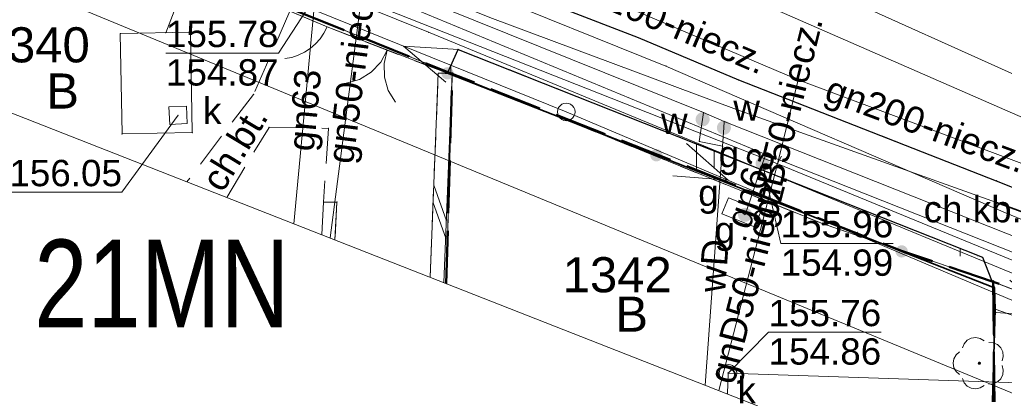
# Model space of a CAD drawing. Header units: metres. Extents: x 6492566 to 6492823, y 5613584 to 5613735.
# Tile 16 of 32: x 6492753 to 6492781, y 5613601 to 5613612. Entities that reach past the tile are written whole.
import ezdxf
from ezdxf.enums import TextEntityAlignment as Align

# ---------------------------------------------------------------- set-up
doc = ezdxf.new("R2010")
doc.units = ezdxf.units.M
for name, pattern in [('L_0_06', [2, 1.5, -0.5]), ('L_2_17', [0]), ('PRZER1-1', [2, 1, -1]), ('PRZER2-1', [3, 2, -1]), ('PRZER3-1', [4, 3, -1])]:
    doc.linetypes.add(name, pattern=pattern)
doc.layers.get('0').update_dxf_attribs({"linetype": 'CONTINUOUS', "lineweight": 18, "true_color": 0x000000})
for name, color, linetype, lineweight in [('GEPPGD', 7, 'CONTINUOUS', 18), ('GESDZI', 7, 'CONTINUOUS', 18), ('GESDZI_O', 7, 'CONTINUOUS', 18), ('GOSRBG', 7, 'CONTINUOUS', 18), ('GSLKBR', 7, 'CONTINUOUS', 18), ('GSLKFU', 7, 'CONTINUOUS', 18), ('GSLKOG', 7, 'CONTINUOUS', 35), ('GSLKRW', 7, 'CONTINUOUS', 25), ('GSPPRB', 7, 'CONTINUOUS', 18), ('GSSDSO', 7, 'CONTINUOUS', 18), ('GSSKOA', 7, 'PRZER3-1', 18), ('GSSKOD', 7, 'PRZER2-1', 18), ('GSSKOD_O', 7, 'PRZER2-1', 18), ('GSSUTR', 7, 'PRZER2-1', 18), ('GULLOB', 7, 'CONTINUOUS', 35), ('GUPISN', 7, 'PRZER1-1', 18), ('GUPIWZ', 7, 'CONTINUOUS', 18), ('GUPIWZ_O', 7, 'CONTINUOUS', 18), ('GUPPRZ', 7, 'CONTINUOUS', 18), ('GUPPRZ_O', 7, 'CONTINUOUS', 18), ('GUPZCP', 7, 'CONTINUOUS', 18), ('GUSIKP', 7, 'CONTINUOUS', 18)]:
    doc.layers.add(name, color=color, linetype=linetype, lineweight=lineweight)
for name, color, linetype, lineweight, true_color in [('GESUZY', 7, 'PRZER1-1', 18, 0x008000), ('GESUZY_O', 7, 'PRZER1-1', 18, 0x008000), ('GSPRDL', 7, 'CONTINUOUS', 18, 0x008000), ('GULEPR', 1, 'CONTINUOUS', 18, 0xff0000), ('GULGPR', 7, 'CONTINUOUS', 18, 0xbfbf00), ('GULGPR_O', 7, 'CONTINUOUS', 18, 0xbfbf00), ('GULKPR', 7, 'CONTINUOUS', 18, 0x803300), ('GULWPR', 5, 'CONTINUOUS', 18, 0x0000ff), ('GULWPR_O', 5, 'CONTINUOUS', 18, 0x0000ff), ('GUPGSG', 7, 'CONTINUOUS', 18, 0xbfbf00), ('GUPGSG_O', 7, 'CONTINUOUS', 18, 0xbfbf00), ('GUPGZA', 7, 'CONTINUOUS', 18, 0xbfbf00), ('GUPGZA_O', 7, 'CONTINUOUS', 18, 0xbfbf00), ('GUPKSD', 7, 'CONTINUOUS', 18, 0x803300), ('GUPKSD_O', 7, 'CONTINUOUS', 18, 0x803300), ('GUPWZA', 5, 'CONTINUOUS', 18, 0x0000ff), ('GUPWZA_O', 5, 'CONTINUOUS', 18, 0x0000ff), ('mpzp_linia_zabudowy_nieprzekraczalna', 7, 'L_2_17', 18, 0xd2691e), ('mpzp_linie_rozgraniczajace', 7, 'L_0_06', 50, 0xd2691e)]:
    doc.layers.add(name, color=color, linetype=linetype, lineweight=lineweight, true_color=true_color)
doc.styles.add('Arial', font='Arial.ttf')
doc.styles.add('GEO-INFO', font='Arial')
doc.linetypes.add('L_2_17_SHX', pattern='A,0,-0.25,[5,mdcp Biasa 06 III 2025.shx,S=0.05,R=0,X=0,Y=0],-0.5,[6,mdcp Biasa 06 III 2025.shx,S=0.05,R=0,X=0,Y=0],-0.5,[7,mdcp Biasa 06 III 2025.shx,S=0.05,R=0,X=0,Y=0],-0.5,[8,mdcp Biasa 06 III 2025.shx,S=0.05,R=0,X=0,Y=0],-0.5,-0.5,-0.5,-0.5,-0.5,-0.25', length=4.5)

# ---------------------------------------------------------------- blocks, each defined once
blk = doc.blocks.new('SPDLP')
blk.add_hatch(color=0).paths.add_polyline_path([(0, -0.09), (0.027812, -0.085595), (0.052901, -0.072812), (0.072812, -0.052901), (0.085595, -0.027812), (0.09, 0), (0.085595, 0.027812), (0.072812, 0.052901), (0.052901, 0.072812), (0.027812, 0.085595), (0, 0.09), (-0.027812, 0.085595), (-0.052901, 0.072812), (-0.072812, 0.052901), (-0.085595, 0.027812), (-0.09, 0), (-0.085595, -0.027812), (-0.072812, -0.052901), (-0.052901, -0.072812), (-0.027812, -0.085595)])
at = {"color": 0}
for points in [[(-0.648554, 1.126667), (-0.481106, 1.325358), (-0.255912, 1.454989), (0, 1.5), (0.255912, 1.454989), (0.481106, 1.325358), (0.648554, 1.126667)], [(-1.271938, -0.268652), (-1.40916, -0.048001), (-1.462858, 0.20623), (-1.426585, 0.463525), (-1.304695, 0.693003), (-1.11182, 0.867117), (-0.871109, 0.964971)], [(0.871109, 0.964971), (1.11182, 0.867117), (1.304695, 0.693003), (1.426585, 0.463525), (1.462858, 0.20623), (1.40916, -0.048001), (1.271938, -0.268652)], [(-0.137547, -1.292703), (-0.389802, -1.355024), (-0.648184, -1.327532), (-0.881678, -1.213525), (-1.062258, -1.026689), (-1.168249, -0.78945), (-1.186929, -0.530282)], [(1.186929, -0.530282), (1.168249, -0.78945), (1.062258, -1.026689), (0.881678, -1.213525), (0.648184, -1.327532), (0.389802, -1.355024), (0.137547, -1.292703)]]:
    blk.add_lwpolyline(points, dxfattribs=at)
blk = doc.blocks.new('KOLO')
blk.add_hatch(color=0).paths.add_polyline_path([(-0.5, 0), (-0.482963, -0.12941), (-0.433013, -0.25), (-0.353553, -0.353553), (-0.25, -0.433013), (-0.12941, -0.482963), (0, -0.5), (0.12941, -0.482963), (0.25, -0.433013), (0.353553, -0.353553), (0.433013, -0.25), (0.482963, -0.12941), (0.5, 0), (0.482963, 0.12941), (0.433013, 0.25), (0.353553, 0.353553), (0.25, 0.433013), (0.12941, 0.482963), (0, 0.5), (-0.12941, 0.482963), (-0.25, 0.433013), (-0.353553, 0.353553), (-0.433013, 0.25), (-0.482963, 0.12941)])
blk = doc.blocks.new('KWADRAT_NIEPRZEZR')
at = {"color": 0}
blk.add_lwpolyline([(-0.5, -0.5), (0.5, -0.5), (0.5, 0.5), (-0.5, 0.5)], close=True, dxfattribs=at)
blk = doc.blocks.new('OKRAG_PELNY')
at = {"color": 0}
blk.add_lwpolyline([(0, 0.5), (0.12941, 0.482963), (0.25, 0.433013), (0.353553, 0.353553), (0.433013, 0.25), (0.482963, 0.12941), (0.5, 0), (0.482963, -0.12941), (0.433013, -0.25), (0.353553, -0.353553), (0.25, -0.433013), (0.12941, -0.482963), (0, -0.5), (-0.12941, -0.482963), (-0.25, -0.433013), (-0.353553, -0.353553), (-0.433013, -0.25), (-0.482963, -0.12941), (-0.5, 0), (-0.482963, 0.12941), (-0.433013, 0.25), (-0.353553, 0.353553), (-0.25, 0.433013), (-0.12941, 0.482963)], close=True, dxfattribs=at)
blk = doc.blocks.new('ODTN_2')
at = {"color": 0}
for points in [[(-1.5, -0.5), (0.5, 0.5)], [(-0.5, -0.5), (1.5, 0.5)]]:
    blk.add_lwpolyline(points, dxfattribs=at)
blk = doc.blocks.new('PION_C')
at = {"color": 0}
blk.add_lwpolyline([(0, 0.5), (0, -0.5)], dxfattribs=at)
blk = doc.blocks.new('POINT')
at = {"color": 0}
blk.add_point((0, 0), dxfattribs=at)
blk = doc.blocks.new('SLBRA')
at = {"color": 0}
for points in [[(1.732051, 1), (1.414214, 0.585786), (1, 0.267949), (0.517638, 0.068148), (0, 0)], [(0, 0), (0.517638, -0.068148), (1, -0.267949), (1.414214, -0.585786), (1.732051, -1)]]:
    blk.add_lwpolyline(points, dxfattribs=at)
blk = doc.blocks.new('KTOK04')
at = {"color": 0}
blk.add_lwpolyline([(0, 0), (-0.01711, -0.261052), (-0.068148, -0.517638), (-0.152241, -0.765367), (-0.267949, -1), (-0.413293, -1.217523), (-0.585786, -1.414214), (-0.782477, -1.586707), (-1, -1.732051)], dxfattribs=at)
blk = doc.blocks.new('SUEP1')
at = {"color": 0}
blk.add_lwpolyline([(-1.5, -1), (1.5, 0), (-1.5, 1)], dxfattribs=at)
blk = doc.blocks.new('SZAFA1')
at = {"color": 0}
blk.add_lwpolyline([(-1, -0.5), (-1, 0.5), (1, 0.5), (1, -0.5)], close=True, dxfattribs=at)
blk = doc.blocks.new('EPPGN')
blk.add_hatch(color=0).paths.add_polyline_path([(0, -0.09), (0.027812, -0.085595), (0.052901, -0.072812), (0.072812, -0.052901), (0.085595, -0.027812), (0.09, 0), (0.085595, 0.027812), (0.072812, 0.052901), (0.052901, 0.072812), (0.027812, 0.085595), (0, 0.09), (-0.027812, 0.085595), (-0.052901, 0.072812), (-0.072812, 0.052901), (-0.085595, 0.027812), (-0.09, 0), (-0.085595, -0.027812), (-0.072812, -0.052901), (-0.052901, -0.072812), (-0.027812, -0.085595)])

msp = doc.modelspace()

# ---------------------------------------------------------------- hatches: boundary and pattern name
at = {"layer": 'GSSUTR', "linetype": 'Continuous', "lineweight": 18}
h = msp.add_hatch(dxfattribs=at)
h.set_pattern_fill('PTTU04', scale=0.5, style=0)
h.set_pattern_definition([(90, (6490000, 5610000), (-2.5, 2.5), [0.75, -4.25]), (90, (6490000.5, 5610000), (-2.5, 2.5), [0.75, -4.25])])
h.paths.add_polyline_path([(6492780.64, 5613604.97), (6492765.71, 5613610.89), (6492765.41, 5613610.21), (6492780.98, 5613604.1)], flags=0)

# ---------------------------------------------------------------- linework, layer by layer
at = {"layer": 'GESDZI', "color": 7, "linetype": 'Continuous', "lineweight": 18, "elevation": 10.22}
for points in [[(6492817.395, 5613588.384), (6492808.785, 5613592.168), (6492808.786, 5613592.768), (6492805.441, 5613594.169), (6492785.252, 5613602.616), (6492780.941, 5613604.274), (6492776.103, 5613605.919), (6492765.546, 5613610.193), (6492750.941, 5613616.108), (6492734.316, 5613622.599), (6492717.505, 5613629.843), (6492705.319, 5613635.902), (6492694.68, 5613641.356), (6492681.198, 5613647.4), (6492678.56, 5613648.628), (6492678.176, 5613648.975), (6492673.667, 5613651.256), (6492663.793, 5613655.484), (6492656.338, 5613658.589), (6492653.083, 5613659.987), (6492652.445, 5613660.206)], [(6492750.941, 5613616.108), (6492765.546, 5613610.193), (6492765.372, 5613604.223)], [(6492765.372, 5613604.223), (6492765.546, 5613610.193)], [(6492765.546, 5613610.193), (6492776.103, 5613605.919), (6492780.941, 5613604.274), (6492781.001, 5613598.083)], [(6492781.001, 5613598.083), (6492780.941, 5613604.274)], [(6492780.941, 5613604.274), (6492785.252, 5613602.616), (6492785.258, 5613596.411)]]:
    msp.add_lwpolyline(points, dxfattribs=at)
at = {"layer": 'GESUZY', "color": 96, "linetype": 'PRZER1-1', "lineweight": 18, "ltscale": 0.5, "true_color": 0x008000, "elevation": 10.08}
for points in [[(6492817.395, 5613588.384), (6492808.785, 5613592.168), (6492808.786, 5613592.768), (6492805.441, 5613594.169), (6492785.252, 5613602.616), (6492780.941, 5613604.274), (6492776.103, 5613605.919), (6492765.546, 5613610.193), (6492750.941, 5613616.108), (6492741.98, 5613619.61), (6492734.316, 5613622.599), (6492717.505, 5613629.843), (6492705.319, 5613635.902), (6492694.68, 5613641.356), (6492681.198, 5613647.4), (6492678.56, 5613648.628), (6492678.176, 5613648.975), (6492673.667, 5613651.256), (6492663.793, 5613655.484), (6492656.338, 5613658.589), (6492653.083, 5613659.987), (6492652.445, 5613660.206)], [(6492750.941, 5613616.108), (6492765.546, 5613610.193), (6492765.372, 5613604.223)], [(6492765.372, 5613604.223), (6492765.546, 5613610.193)], [(6492765.546, 5613610.193), (6492776.103, 5613605.919), (6492780.941, 5613604.274), (6492781.001, 5613598.083)], [(6492781.001, 5613598.083), (6492780.941, 5613604.274), (6492785.252, 5613602.616), (6492785.258, 5613596.411)]]:
    msp.add_lwpolyline(points, dxfattribs=at)
at = {"layer": 'GOSRBG', "color": 7, "linetype": 'Continuous', "lineweight": 18, "elevation": 10.04}
msp.add_lwpolyline([(6492817.555, 5613644.538), (6492815.362, 5613734.12), (6492701.054, 5613732.094), (6492651.49, 5613730.982), (6492652.622, 5613647.128), (6492704.994, 5613627.943), (6492817.382, 5613583.79)], close=True, dxfattribs=at)
at = {"layer": 'GSLKBR', "color": 7, "linetype": 'Continuous', "lineweight": 18, "elevation": 10.18}
for points in [[(6492761.98, 5613611.53), (6492765.41, 5613610.21)], [(6492781, 5613603.49), (6492782.05, 5613603.12), (6492785.27, 5613601.78)]]:
    msp.add_lwpolyline(points, dxfattribs=at)
at = {"layer": 'GSLKFU', "color": 7, "linetype": 'Continuous', "lineweight": 18, "elevation": 10.18}
msp.add_lwpolyline([(6492760.92, 5613611.98), (6492761.98, 5613611.53)], dxfattribs=at)
at = {"layer": 'GSLKOG', "color": 7, "linetype": 'Continuous', "lineweight": 35, "elevation": 10.18}
msp.add_lwpolyline([(6492765.41, 5613610.21), (6492780.98, 5613604.1), (6492781, 5613603.49), (6492780.912, 5613600.552)], dxfattribs=at)
at = {"layer": 'GSLKRW', "color": 7, "linetype": 'Continuous', "lineweight": 25, "elevation": 10.18}
for points in [[(6492652.399, 5613663.632), (6492660.558, 5613660.207), (6492667.862, 5613657.296), (6492684.349, 5613649.26), (6492702.281, 5613640.585), (6492734.089, 5613626.294), (6492754.548, 5613617.511), (6492770.842, 5613611.225), (6492773.69, 5613610.02)], [(6492765.41, 5613610.21), (6492765.71, 5613610.89), (6492780.64, 5613604.97), (6492780.98, 5613604.1)], [(6492773.69, 5613610.02), (6492781.03, 5613607.15), (6492800.43, 5613599.42), (6492803.58, 5613598.37), (6492805.66, 5613597.95), (6492807.98, 5613597.65), (6492810.5, 5613597.62), (6492812.91, 5613597.78), (6492816.9, 5613597.93), (6492817.422, 5613597.896)]]:
    msp.add_lwpolyline(points, dxfattribs=at)
at = {"layer": 'GSPPRB', "color": 7, "linetype": 'Continuous', "lineweight": 18}
for p in [(6492761.98, 5613611.53, 10.28), (6492756.092, 5613611.341, 10.28), (6492757.391, 5613611.365, 10.28), (6492758.09, 5613611.378, 10.28), (6492764.872, 5613611.38, 10.28), (6492770.842, 5613611.225, 10.28), (6492765.71, 5613610.89, 10.28), (6492771.626, 5613610.415, 10.28), (6492765.147, 5613610.209, 10.28), (6492765.41, 5613610.21, 10.28), (6492765.546, 5613610.193, 10.28), (6492773.69, 5613610.02, 10.28), (6492759.89, 5613609.61, 10.28), (6492773.632, 5613609.176, 10.28), (6492772.701, 5613609.089, 10.28), (6492760.33, 5613608.67, 10.28), (6492762.02, 5613608.64, 10.28), (6492773.29, 5613608.837, 10.28), (6492756.145, 5613608.483, 10.28), (6492758.143, 5613608.52, 10.28), (6492772.575, 5613608.27, 10.28), (6492773.239, 5613608.13, 10.28), (6492774.47, 5613607.9, 10.28), (6492781.03, 5613607.15, 10.28), (6492761.88, 5613606.54, 10.28), (6492762.26, 5613606.54, 10.28), (6492781.042, 5613606.534, 10.28), (6492780.64, 5613604.97, 10.28), (6492780.98, 5613604.1, 10.28), (6492781, 5613603.49, 10.28)]:
    msp.add_point(p, dxfattribs=at)
at = {"layer": 'GSSDSO', "color": 7, "linetype": 'Continuous', "lineweight": 18, "elevation": 10.18}
for points in [[(6492764.913, 5613604.403), (6492765.147, 5613610.209), (6492765.546, 5613610.193), (6492765.307, 5613604.248)], [(6492761.828, 5613605.615), (6492761.88, 5613606.54), (6492762.26, 5613606.54), (6492762.205, 5613605.467)]]:
    msp.add_lwpolyline(points, dxfattribs=at)
at = {"layer": 'GSSKOA', "color": 7, "linetype": 'PRZER3-1', "lineweight": 18, "ltscale": 0.5, "elevation": 10.18}
msp.add_lwpolyline([(6492817.422, 5613597.896), (6492816.9, 5613597.93), (6492812.91, 5613597.78), (6492810.5, 5613597.62), (6492807.98, 5613597.65), (6492805.66, 5613597.95), (6492803.58, 5613598.37), (6492800.43, 5613599.42), (6492781.03, 5613607.15), (6492773.69, 5613610.02)], dxfattribs=at)
at = {"layer": 'GSSKOD', "color": 7, "linetype": 'PRZER2-1', "lineweight": 18, "ltscale": 0.5, "elevation": 10.18}
for points in [[(6492760.92, 5613611.98), (6492759.89, 5613609.61), (6492757.994, 5613607.121)], [(6492764.913, 5613604.403), (6492765.147, 5613610.209), (6492765.41, 5613610.21), (6492761.98, 5613611.53), (6492760.92, 5613611.98)], [(6492805.61, 5613594.8), (6492796.87, 5613598.35), (6492796.33, 5613597.1), (6492795.3, 5613597.65), (6492795.79, 5613598.77), (6492785.8, 5613602.83), (6492785.27, 5613601.78), (6492782.05, 5613603.12), (6492781, 5613603.49), (6492780.98, 5613604.1), (6492780.64, 5613604.97), (6492765.71, 5613610.89)], [(6492773.69, 5613610.02), (6492781.03, 5613607.15), (6492800.43, 5613599.42), (6492803.58, 5613598.37), (6492805.66, 5613597.95)], [(6492759.124, 5613606.677), (6492760.33, 5613608.67), (6492762.02, 5613608.64), (6492761.88, 5613606.54), (6492762.26, 5613606.54), (6492762.205, 5613605.467)], [(6492781, 5613603.49), (6492780.912, 5613600.552), (6492780.866, 5613598.136)], [(6492781.995, 5613597.692), (6492782.05, 5613603.12), (6492781, 5613603.49)]]:
    msp.add_lwpolyline(points, dxfattribs=at)
at = {"layer": 'GSSUTR', "color": 7, "linetype": 'PRZER2-1', "lineweight": 18, "ltscale": 0.5, "elevation": 10.1}
msp.add_lwpolyline([(6492765.41, 5613610.21), (6492765.71, 5613610.89), (6492780.64, 5613604.97), (6492780.98, 5613604.1)], close=True, dxfattribs=at)
at = {"layer": 'GULEPR', "color": 1, "linetype": 'Continuous', "lineweight": 18, "true_color": 0xff0000, "elevation": 10.14}
for points in [[(6492671.492, 5613664.564), (6492672.079, 5613664.098), (6492679.739, 5613659.998), (6492690.387, 5613655.177), (6492697.04, 5613651.642), (6492705.213, 5613647.651), (6492714.358, 5613642.985), (6492722.731, 5613639.608), (6492733.506, 5613635.011), (6492735.628, 5613634.033), (6492745.018, 5613629.686), (6492750.541, 5613627.228), (6492761.637, 5613623.011), (6492761.456, 5613622.49), (6492758.68, 5613616.242), (6492758.463, 5613615.73, 0.330388), (6492758.86, 5613614.743), (6492760.625, 5613614.224), (6492766.613, 5613611.796), (6492773.632, 5613609.176), (6492781.042, 5613606.534), (6492785.924, 5613604.741)], [(6492817.402, 5613590.756), (6492800.48, 5613598.504), (6492790.325, 5613600.493), (6492781.696, 5613604.431), (6492764.872, 5613611.38), (6492741.166, 5613620.921), (6492739.09, 5613622.377, -0.311988), (6492737.747, 5613623, -0.717434), (6492738.57, 5613624.12, -0.11981), (6492741.247, 5613622.667, -0.752924), (6492740.147, 5613621.015), (6492737.752, 5613621.971), (6492736.299, 5613622.695)]]:
    msp.add_lwpolyline(points, format="xyb", dxfattribs=at)
for points in [[(6492817.395, 5613588.453), (6492803.12, 5613594.6), (6492768.79, 5613609.11), (6492750.74, 5613616.41), (6492735.2, 5613622.65), (6492707.44, 5613635.26), (6492675.86, 5613650.22), (6492652.454, 5613659.557)], [(6492730.892, 5613637.638), (6492735.55, 5613636.411), (6492740.17, 5613634.884), (6492745.941, 5613632.753), (6492747.447, 5613631.753), (6492751.338, 5613628.585), (6492751.658, 5613628.147), (6492751.745, 5613627.916), (6492748.532, 5613620.901), (6492748.663, 5613620.841), (6492760.224, 5613615.047), (6492766.209, 5613612.602), (6492771.626, 5613610.415), (6492781.293, 5613606.24), (6492785.189, 5613604.629)]]:
    msp.add_lwpolyline(points, dxfattribs=at)
at = {"layer": 'GULGPR', "color": 52, "linetype": 'Continuous', "lineweight": 18, "true_color": 0xbfbf00, "elevation": 10.14}
for points in [[(6492652.407, 5613662.988), (6492663.52, 5613658.4), (6492666.81, 5613657.24), (6492687.07, 5613647.43), (6492695.88, 5613643.22), (6492703.88, 5613639.24), (6492718.65, 5613632.56), (6492725.12, 5613629.54), (6492727.66, 5613628.35), (6492737.38, 5613624.27), (6492761.89, 5613613.08), (6492763.74, 5613612.35), (6492774.47, 5613607.9), (6492782.55, 5613604.7), (6492791.45, 5613601.22), (6492811.47, 5613594.32), (6492817.406, 5613592.295)], [(6492774.83, 5613607.62), (6492762.3, 5613612.58), (6492744.02, 5613620)], [(6492763.32, 5613615.16), (6492762.069, 5613605.52)], [(6492763.32, 5613615.16), (6492775.39, 5613610.02)], [(6492761.89, 5613613.08), (6492761.64, 5613612.4), (6492761.033, 5613605.927)], [(6492774.8, 5613607.63), (6492775.39, 5613610.02)], [(6492775.39, 5613610.02), (6492782.62, 5613607.32)], [(6492774.47, 5613607.9), (6492774.38, 5613607.64), (6492773.88, 5613606.18), (6492773.78, 5613606.25)], [(6492773.132, 5613601.174), (6492774.8, 5613607.63)], [(6492817.401, 5613590.44), (6492802.82, 5613596.2), (6492798.81, 5613597.85), (6492788.69, 5613601.99), (6492782.27, 5613604.56), (6492774.83, 5613607.62)]]:
    msp.add_lwpolyline(points, dxfattribs=at)
at = {"layer": 'GULKPR', "color": 36, "linetype": 'Continuous', "lineweight": 18, "true_color": 0x803300, "elevation": 10.14}
for points in [[(6492731.028, 5613630.846), (6492741.741, 5613626.243), (6492760.049, 5613618.288), (6492765.833, 5613615.673), (6492766.098, 5613615.815), (6492785.418, 5613607.352), (6492785.701, 5613607.452), (6492785.93, 5613607.129), (6492817.411, 5613593.908)], [(6492817.418, 5613596.648), (6492812.925, 5613598.297), (6492800.415, 5613603.148), (6492794.286, 5613605.09), (6492788.861, 5613606.88), (6492762.701, 5613618.659), (6492735.437, 5613629.808)], [(6492760.049, 5613618.288), (6492757.391, 5613611.365)], [(6492783.094, 5613601.345), (6492773.397, 5613601.669), (6492773.379, 5613601.077)]]:
    msp.add_lwpolyline(points, dxfattribs=at)
at = {"layer": 'GULLOB', "color": 7, "linetype": 'Continuous', "lineweight": 35, "elevation": 10.12}
msp.add_lwpolyline([(6492785.924, 5613604.741), (6492781.042, 5613606.534)], dxfattribs=at)
at = {"layer": 'GULWPR', "color": 5, "linetype": 'Continuous', "lineweight": 18, "true_color": 0x0000ff, "elevation": 10.14}
for points in [[(6492652.416, 5613662.331), (6492655.626, 5613661.024), (6492664.151, 5613657.579), (6492665.259, 5613657.069), (6492677.696, 5613650.82), (6492683.774, 5613647.768), (6492687.012, 5613646.337), (6492699.474, 5613640.52), (6492704.487, 5613637.945), (6492716.594, 5613632.347), (6492724.633, 5613628.635), (6492726.097, 5613627.833), (6492734.383, 5613624.554), (6492744.506, 5613620.441), (6492750.975, 5613617.701), (6492757.632, 5613615.094), (6492762.886, 5613613.047), (6492763.401, 5613612.839), (6492772.701, 5613609.089), (6492773.29, 5613608.837), (6492787.81, 5613603.07), (6492790.172, 5613602.009), (6492813.481, 5613592.642), (6492817.402, 5613590.953)], [(6492772.701, 5613609.089), (6492772.671, 5613608.898), (6492772.575, 5613608.27), (6492773.239, 5613608.13)], [(6492773.29, 5613608.837), (6492773.278, 5613608.66), (6492773.239, 5613608.13), (6492772.744, 5613601.327)]]:
    msp.add_lwpolyline(points, dxfattribs=at)
at = {"layer": 'GUPPRZ_O', "color": 52, "linetype": 'Continuous', "lineweight": 9, "true_color": 0xbfbf00, "elevation": 10.8, "flags": 128}
for points in [[(6492757.395, 5613610.784), (6492760.598, 5613610.784), (6492761.64, 5613612.4)], [(6492757.395, 5613610.784), (6492760.598, 5613610.784)], [(6492778.097, 5613605.365), (6492774.894, 5613605.365), (6492774.38, 5613607.64)], [(6492774.894, 5613605.365), (6492778.097, 5613605.365)]]:
    msp.add_lwpolyline(points, dxfattribs=at)
at = {"layer": 'GUPPRZ_O', "color": 36, "linetype": 'Continuous', "lineweight": 9, "true_color": 0x803300, "elevation": 10.8, "flags": 128}
for points in [[(6492752.938, 5613606.827), (6492756.141, 5613606.827), (6492757.742, 5613609.016)], [(6492777.754, 5613602.834), (6492774.551, 5613602.834), (6492773.397, 5613601.669)], [(6492774.551, 5613602.834), (6492777.754, 5613602.834)]]:
    msp.add_lwpolyline(points, dxfattribs=at)
at = {"layer": 'GUSIKP', "color": 36, "linetype": 'Continuous', "lineweight": 18, "true_color": 0x803300, "elevation": 10.14}
msp.add_lwpolyline([(6492756.092, 5613611.341), (6492758.09, 5613611.378), (6492758.143, 5613608.52), (6492756.145, 5613608.483)], close=True, dxfattribs=at)
at = {"layer": 'mpzp_linia_zabudowy_nieprzekraczalna', "linetype": 'CONTINUOUS', "lineweight": 18}
msp.add_line((6492817.389, 5613586.263), (6492750.98, 5613613.7), dxfattribs=at)
at = {"layer": 'mpzp_linia_zabudowy_nieprzekraczalna', "linetype": 'L_2_17_SHX', "lineweight": 18}
msp.add_line((6492817.389, 5613586.263), (6492750.98, 5613613.7), dxfattribs=at)
at = {"layer": 'mpzp_linie_rozgraniczajace', "lineweight": 50, "flags": 128}
for points in [[(6492652.479, 5613657.724), (6492678.176, 5613648.975), (6492678.56, 5613648.628), (6492681.198, 5613647.4), (6492694.68, 5613641.356), (6492705.319, 5613635.902), (6492712.448, 5613632.372), (6492717.505, 5613629.843), (6492734.316, 5613622.599), (6492750.941, 5613616.108), (6492765.546, 5613610.193), (6492778.332, 5613605.157), (6492780.941, 5613604.274), (6492785.252, 5613602.616), (6492805.441, 5613594.169), (6492808.786, 5613592.768), (6492817.1, 5613588.63), (6492817.395, 5613588.508)], [(6492765.372, 5613604.223), (6492765.546, 5613610.193)], [(6492780.941, 5613604.274), (6492781.017, 5613598.04), (6492781.017, 5613598.003)]]:
    msp.add_lwpolyline(points, dxfattribs=at)

# ---------------------------------------------------------------- block references
at = {"layer": 'GEPPGD', "color": 7, "lineweight": 18, "xscale": 0.5, "yscale": 0.5}
for p in [(6492765.546, 5613610.193, 10.24), (6492776.103, 5613605.919, 10.24), (6492780.941, 5613604.274, 10.24)]:
    msp.add_blockref('EPPGN', p, dxfattribs=at)
at = {"layer": 'GSLKBR', "color": 7, "lineweight": 18, "xscale": 0.7500000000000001, "yscale": 0.75, "rotation": 248.9512962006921}
msp.add_blockref('SLBRA', (6492763.695, 5613610.87, 10.18), dxfattribs=at)
at = {"layer": 'GSLKFU', "color": 7, "lineweight": 18, "xscale": 0.75, "yscale": 0.75, "rotation": 336.9974034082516}
msp.add_blockref('KTOK04', (6492761.98, 5613611.53, 10.18), dxfattribs=at)
at = {"layer": 'GSLKOG', "color": 7, "lineweight": 35, "xscale": 0.35, "yscale": 0.35}
for p in [(6492765.41, 5613610.21, 10.18), (6492771.357, 5613607.876, 10.18), (6492778.338, 5613605.137, 10.18)]:
    msp.add_blockref('KOLO', p, dxfattribs=at)
at = {"layer": 'GSPRDL', "color": 96, "lineweight": 18, "true_color": 0x008000, "xscale": 0.4999999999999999, "yscale": 0.5, "rotation": 89.99999931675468}
msp.add_blockref('SPDLP', (6492780.55, 5613601.953, 10.12), dxfattribs=at)
at = {"layer": 'GSSDSO', "color": 7, "lineweight": 18, "xscale": 0.5, "yscale": 0.4000003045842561, "rotation": 87.6926067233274}
msp.add_blockref('ODTN_2', (6492765.188, 5613606.267, 10.18), dxfattribs=at)
at = {"layer": 'GULEPR', "color": 1, "lineweight": 18, "true_color": 0xff0000, "yscale": 0.5}
for p, xscale, rotation in [((6492764.85, 5613610.703, 10.15), 0.4999999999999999, 157.9800096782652), ((6492772.705, 5613607.455, 10.15), 0.5, 337.0880474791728), ((6492781.916, 5613603.562, 10.15), 0.5, 337.0880474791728)]:
    msp.add_blockref('SUEP1', p, dxfattribs=dict(at, xscale=xscale, rotation=rotation))
at = {"layer": 'GUPGSG', "color": 52, "lineweight": 18, "true_color": 0xbfbf00, "xscale": 0.5, "yscale": 0.5, "rotation": 338.2791224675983}
msp.add_blockref('SZAFA1', (6492773.78, 5613606.25, 10.16), dxfattribs=at)
at = {"layer": 'GUPGZA', "color": 52, "lineweight": 18, "true_color": 0xbfbf00, "xscale": 0.4, "yscale": 0.4}
for p in [(6492774.38, 5613607.64, 10.16), (6492773.88, 5613606.18, 10.16)]:
    msp.add_blockref('KOLO', p, dxfattribs=at)
at = {"layer": 'GUPISN', "color": 7, "lineweight": 18, "xscale": 0.5, "yscale": 0.5}
msp.add_blockref('OKRAG_PELNY', (6492768.79, 5613609.11, 10.16), dxfattribs=at)
at = {"layer": 'GUPIWZ', "color": 7, "lineweight": 18, "xscale": 0.4999999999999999, "yscale": 0.5, "rotation": 182.5217008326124}
msp.add_blockref('KWADRAT_NIEPRZEZR', (6492757.742, 5613609.016, 10.18), dxfattribs=at)
at = {"layer": 'GUPKSD', "color": 36, "lineweight": 18, "true_color": 0x803300, "xscale": 0.5, "yscale": 0.5}
msp.add_blockref('OKRAG_PELNY', (6492773.397, 5613601.669, 10.16), dxfattribs=at)
at = {"layer": 'GUPPRZ', "color": 36, "lineweight": 18, "true_color": 0x803300}
for p in [(6492757.742, 5613609.016, 10.16), (6492773.397, 5613601.669, 10.16)]:
    msp.add_blockref('POINT', p, dxfattribs=at)
at = {"layer": 'GUPPRZ', "color": 52, "lineweight": 18, "true_color": 0xbfbf00}
msp.add_blockref('POINT', (6492774.38, 5613607.64, 10.16), dxfattribs=at)
at = {"layer": 'GUPWZA', "color": 5, "lineweight": 18, "true_color": 0x0000ff, "yscale": 0.4}
for p, xscale, rotation in [((6492772.671, 5613608.898, 10.16), 0.3999999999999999, 81.29492321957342), ((6492773.278, 5613608.66, 10.16), 0.4, 85.83642528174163)]:
    msp.add_blockref('KOLO', p, dxfattribs=dict(at, xscale=xscale, rotation=rotation))
at = {"layer": 'GUPZCP', "color": 7, "lineweight": 18, "xscale": 0.5, "yscale": 0.5, "rotation": 331.7939056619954}
msp.add_blockref('PION_C', (6492774.8, 5613607.63, 10.16), dxfattribs=at)

# ---------------------------------------------------------------- texts
at = {"layer": 'GESDZI_O', "color": 7, "linetype": 'Continuous', "lineweight": 0, "style": 'GEO-INFO'}
for s, p in [('1340', (6492753.674, 5613611.021, 10.8)), ('1342', (6492770.241, 5613604.472, 10.8))]:
    msp.add_text(s, height=1, dxfattribs=at).set_placement(p, align=Align.MIDDLE_CENTER)
at = {"layer": 'GESUZY_O', "color": 96, "linetype": 'Continuous', "lineweight": 0, "true_color": 0x008000, "style": 'GEO-INFO'}
for p in [(6492754.454, 5613609.705, 10.8), (6492770.653, 5613603.35, 10.8)]:
    msp.add_text('B', height=1, dxfattribs=at).set_placement(p, align=Align.MIDDLE_CENTER)
at = {"layer": 'GSSKOD_O', "color": 7, "linetype": 'Continuous', "lineweight": 0, "style": 'GEO-INFO'}
msp.add_text('ch.bt.', height=0.75, rotation=58.8134, dxfattribs=at).set_placement((6492759.336, 5613608.079, 10.8), align=Align.MIDDLE)
msp.add_text('ch.kb.', height=0.75, dxfattribs=at).set_placement((6492780.362, 5613606.355, 10.8), align=Align.MIDDLE)
at = {"layer": 'GULGPR_O', "color": 52, "linetype": 'Continuous', "lineweight": 0, "true_color": 0xbfbf00, "style": 'GEO-INFO'}
for s, rotation, p in [('gn50-niecz.', 82.6057, (6492762.695, 5613610.34, 10.8)), ('gn63', 84.6459, (6492761.337, 5613609.164, 10.8)), ('gnD50-niecz.', 75.5172, (6492773.966, 5613604.402, 10.8))]:
    msp.add_text(s, height=0.75, rotation=rotation, dxfattribs=at).set_placement(p, align=Align.MIDDLE_CENTER)
for s, rotation, p in [('gn200-niecz.', 336.9333, (6492771.652, 5613611.6, 10.8)), ('gnB50-niecz.', 76.1331, (6492775.095, 5613608.825, 10.8)), ('gn200-niecz.', 339.5222, (6492779.005, 5613608.67, 10.8)), ('gn63', 71.0954, (6492774.13, 5613606.91, 10.8))]:
    msp.add_text(s, height=0.75, rotation=rotation, dxfattribs=at).set_placement(p, align=Align.MIDDLE)
at = {"layer": 'GULWPR_O', "color": 5, "linetype": 'Continuous', "lineweight": 0, "true_color": 0x0000ff, "style": 'GEO-INFO'}
msp.add_text('wD', height=0.75, rotation=85.8365, dxfattribs=at).set_placement((6492772.991, 5613604.728, 10.8), align=Align.MIDDLE_CENTER)
at = {"layer": 'GUPGSG_O', "color": 52, "linetype": 'Continuous', "lineweight": 0, "true_color": 0xbfbf00, "style": 'GEO-INFO'}
msp.add_text('g', height=0.75, dxfattribs=at).set_placement((6492773.597, 5613605.372, 10.8), align=Align.RIGHT)
at = {"layer": 'GUPGZA_O', "color": 52, "linetype": 'Continuous', "lineweight": 0, "true_color": 0xbfbf00, "style": 'GEO-INFO'}
for p in [(6492773.71, 5613607.534, 10.8), (6492773.13, 5613606.43, 10.8)]:
    msp.add_text('g', height=0.75, dxfattribs=at).set_placement(p, align=Align.RIGHT)
at = {"layer": 'GUPIWZ_O', "color": 7, "linetype": 'Continuous', "lineweight": 0, "style": 'GEO-INFO'}
msp.add_text('k', height=0.75, dxfattribs=at).set_placement((6492758.973, 5613608.77, 10.8), align=Align.RIGHT)
at = {"layer": 'GUPKSD_O', "color": 36, "linetype": 'Continuous', "lineweight": 0, "true_color": 0x803300, "style": 'GEO-INFO'}
msp.add_text('k', height=0.75, dxfattribs=at).set_placement((6492774.19, 5613600.805, 10.8), align=Align.RIGHT)
at = {"layer": 'GUPPRZ_O', "color": 52, "linetype": 'Continuous', "lineweight": 0, "true_color": 0xbfbf00, "style": 'GEO-INFO'}
for s, p in [('155.78', (6492757.395, 5613610.956)), ('154.87', (6492757.395, 5613609.861)), ('155.96', (6492774.894, 5613605.537)), ('154.99', (6492774.894, 5613604.442))]:
    msp.add_text(s, height=0.75, dxfattribs=at).set_placement(p)
at = {"layer": 'GUPPRZ_O', "color": 36, "linetype": 'Continuous', "lineweight": 0, "true_color": 0x803300, "style": 'GEO-INFO'}
msp.add_text('156.05', height=0.75, dxfattribs=at).set_placement((6492752.938, 5613607.369), align=Align.MIDDLE_LEFT)
for s, p in [('155.76', (6492774.551, 5613603.007)), ('154.86', (6492774.551, 5613601.912))]:
    msp.add_text(s, height=0.75, dxfattribs=at).set_placement(p)
at = {"layer": 'GUPWZA_O', "color": 5, "linetype": 'Continuous', "lineweight": 0, "true_color": 0x0000ff, "style": 'GEO-INFO'}
for p in [(6492774.304, 5613608.856, 10.8), (6492772.245, 5613608.484, 10.8)]:
    msp.add_text('w', height=0.75, dxfattribs=at).set_placement(p, align=Align.RIGHT)
at = {"layer": 'mpzp_linie_rozgraniczajace', "style": 'Arial', "width": 0.78}
msp.add_text('21MN', height=2.5, dxfattribs=at).set_placement((6492753.647, 5613605.471), align=Align.TOP_LEFT)

doc.saveas('drawing.dxf')
